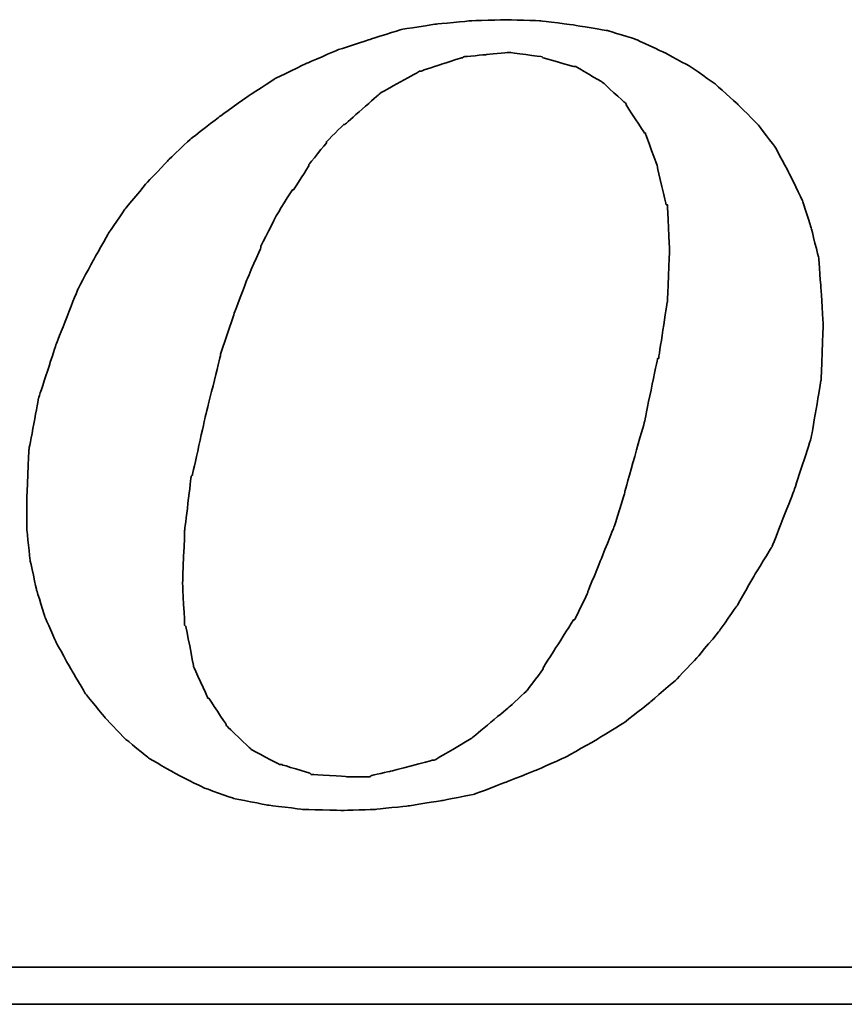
# Model space of a CAD drawing. Header units: millimetres. Extents: x 920 to 1152, y 73 to 164.
# Tile 43 of 48: x 1101.42 to 1103.05, y 95 to 96.95. Entities that reach past the tile are written whole.
import ezdxf

# ---------------------------------------------------------------- set-up
doc = ezdxf.new("R2010")
doc.units = ezdxf.units.MM
doc.header["$LTSCALE"] = 0.15
doc.layers.add('DIM', color=4, linetype='CONTINUOUS')
doc.layers.add('layer 1', color=7, linetype='CONTINUOUS')

# ---------------------------------------------------------------- blocks, each defined once
blk = doc.blocks.new('TBI MOTION logo(完整正式版)')
at = {"layer": 'layer 1', "color": 22, "lineweight": 35}
for points, knots in [([(35.79625, -6.98375), (35.79625, -6.98375), (36.23125, -7.43875), (36.23125, -7.43875), (36.23125, -7.43875), (36.23125, -7.43875), (36.75625, -7.87125), (36.75625, -7.87125), (36.75625, -7.87125), (36.75625, -7.87125), (37.33125, -8.20375), (37.33125, -8.20375), (37.33125, -8.20375), (37.33125, -8.20375), (37.95625, -8.51875), (37.95625, -8.51875), (37.95625, -8.51875), (37.95625, -8.51875), (38.62625, -8.75875), (38.62625, -8.75875), (38.62625, -8.75875), (38.62625, -8.75875), (39.37125, -8.90375), (39.37125, -8.90375), (39.37125, -8.90375), (39.37125, -8.90375), (40.14125, -8.99875), (40.14125, -8.99875), (40.14125, -8.99875), (40.14125, -8.99875), (41.02625, -9.02375), (41.02625, -9.02375), (41.02625, -9.02375), (41.02625, -9.02375), (41.74625, -8.99875), (41.74625, -8.99875), (41.74625, -8.99875), (41.74625, -8.99875), (42.46625, -8.92375), (42.46625, -8.92375), (42.46625, -8.92375), (42.46625, -8.92375), (43.21125, -8.80625), (43.21125, -8.80625), (43.21125, -8.80625), (43.21125, -8.80625), (43.93125, -8.66375), (43.93125, -8.66375), (43.93125, -8.66375), (43.93125, -8.66375), (44.62625, -8.39875), (44.62625, -8.39875), (44.62625, -8.39875), (44.62625, -8.39875), (45.29625, -8.13375), (45.29625, -8.13375), (45.29625, -8.13375), (45.29625, -8.13375), (45.94625, -7.84375), (45.94625, -7.84375), (45.94625, -7.84375), (45.94625, -7.84375), (46.61625, -7.46375), (46.61625, -7.46375), (46.61625, -7.46375), (46.61625, -7.46375), (47.24125, -7.07875), (47.24125, -7.07875), (47.24125, -7.07875), (47.24125, -7.07875), (47.81625, -6.62375), (47.81625, -6.62375), (47.81625, -6.62375), (47.81625, -6.62375), (48.36875, -6.14375), (48.36875, -6.14375), (48.36875, -6.14375), (48.36875, -6.14375), (48.84625, -5.64125), (48.84625, -5.64125), (48.84625, -5.64125), (48.84625, -5.64125), (49.32625, -5.06375), (49.32625, -5.06375), (49.32625, -5.06375), (49.32625, -5.06375), (49.71125, -4.51374), (49.71125, -4.51374), (49.71125, -4.51374), (49.71125, -4.51374), (50.09625, -3.83874), (50.09625, -3.83874), (50.09625, -3.83874), (50.09625, -3.83874), (50.48125, -3.21374), (50.48125, -3.21374), (50.48125, -3.21374), (50.48125, -3.21374), (50.96125, -1.99125), (50.96125, -1.99125), (50.96125, -1.99125), (50.96125, -1.99125), (51.34375, -0.81875), (51.34375, -0.81875), (51.34375, -0.81875), (51.34375, -0.81875), (51.56125, 0.45624), (51.56125, 0.45624), (51.56125, 0.45624), (51.56125, 0.45624), (51.60625, 1.67624), (51.60625, 1.67624), (51.60625, 1.67624), (51.60625, 1.67624), (51.56125, 2.44625), (51.56125, 2.44625), (51.56125, 2.44625), (51.56125, 2.44625), (51.51125, 3.14125), (51.51125, 3.14125), (51.51125, 3.14125), (51.51125, 3.14125), (51.34375, 3.81125), (51.34375, 3.81125), (51.34375, 3.81125), (51.34375, 3.81125), (51.15125, 4.41125), (51.15125, 4.41125), (51.15125, 4.41125), (51.15125, 4.41125), (50.86125, 5.01125), (50.86125, 5.01125), (50.86125, 5.01125), (50.86125, 5.01125), (50.55125, 5.58875), (50.55125, 5.58875), (50.55125, 5.58875), (50.55125, 5.58875), (50.16625, 6.09125), (50.16625, 6.09125), (50.16625, 6.09125), (50.16625, 6.09125), (49.71125, 6.54875), (49.71125, 6.54875), (49.71125, 6.54875), (49.71125, 6.54875), (49.23125, 6.98125), (49.23125, 6.98125), (49.23125, 6.98125), (49.23125, 6.98125), (48.67875, 7.36625), (48.67875, 7.36625), (48.67875, 7.36625), (48.67875, 7.36625), (48.10375, 7.67625), (48.10375, 7.67625), (48.10375, 7.67625), (48.10375, 7.67625), (47.48125, 7.96375), (47.48125, 7.96375), (47.48125, 7.96375), (47.48125, 7.96375), (46.85625, 8.15625), (46.85625, 8.15625), (46.85625, 8.15625), (46.85625, 8.15625), (46.13625, 8.27624), (46.13625, 8.27624), (46.13625, 8.27624), (46.13625, 8.27624), (45.39125, 8.37125), (45.39125, 8.37125), (45.39125, 8.37125), (45.39125, 8.37125), (44.62625, 8.39624), (44.62625, 8.39624), (44.62625, 8.39624), (44.62625, 8.39624), (43.83625, 8.37125), (43.83625, 8.37125), (43.83625, 8.37125), (43.83625, 8.37125), (43.09125, 8.30125), (43.09125, 8.30125), (43.09125, 8.30125), (43.09125, 8.30125), (42.32125, 8.18125), (42.32125, 8.18125), (42.32125, 8.18125), (42.32125, 8.18125), (41.62875, 7.96375), (41.62875, 7.96375), (41.62875, 7.96375), (41.62875, 7.96375), (40.90625, 7.72625), (40.90625, 7.72625), (40.90625, 7.72625), (40.90625, 7.72625), (40.23624, 7.43625), (40.23624, 7.43625), (40.23624, 7.43625), (40.23624, 7.43625), (39.54124, 7.10125), (39.54124, 7.10125), (39.54124, 7.10125), (39.54124, 7.10125), (38.91625, 6.69125), (38.91625, 6.69125), (38.91625, 6.69125), (38.91625, 6.69125), (38.31625, 6.26125), (38.31625, 6.26125), (38.31625, 6.26125), (38.31625, 6.26125), (37.69125, 5.78125), (37.69125, 5.78125), (37.69125, 5.78125), (37.69125, 5.78125), (37.18625, 5.30125), (37.18625, 5.30125), (37.18625, 5.30125), (37.18625, 5.30125), (36.70625, 4.79624), (36.70625, 4.79624), (36.70625, 4.79624), (36.70625, 4.79624), (36.23125, 4.22125), (36.23125, 4.22125), (36.23125, 4.22125), (36.23125, 4.22125), (35.87124, 3.69375), (35.87124, 3.69375), (35.87124, 3.69375), (35.87124, 3.69375), (35.53125, 3.09125), (35.53125, 3.09125), (35.53125, 3.09125), (35.53125, 3.09125), (35.19875, 2.47125), (35.19875, 2.47125), (35.19875, 2.47125), (35.19875, 2.47125), (34.71625, 1.24625), (34.71625, 1.24625), (34.71625, 1.24625), (34.71625, 1.24625), (34.33125, 0.06874), (34.33125, 0.06874), (34.33125, 0.06874), (34.33125, 0.06874), (34.11625, -1.07875), (34.11625, -1.07875), (34.11625, -1.07875), (34.11625, -1.07875), (34.07125, -2.15875), (34.07125, -2.15875), (34.07125, -2.15875), (34.07125, -2.15875), (34.07125, -2.85375), (34.07125, -2.85375), (34.07125, -2.85375), (34.07125, -2.85375), (34.14125, -3.50375), (34.14125, -3.50375), (34.14125, -3.50375), (34.14125, -3.50375), (34.28625, -4.17375), (34.28625, -4.17375), (34.28625, -4.17375), (34.28625, -4.17375), (34.47625, -4.77624), (34.47625, -4.77624), (34.47625, -4.77624), (34.47625, -4.77624), (34.71625, -5.32625), (34.71625, -5.32625), (34.71625, -5.32625), (34.71625, -5.32625), (35.05375, -5.92875), (35.05375, -5.92875), (35.05375, -5.92875), (35.05375, -5.92875), (35.36375, -6.45375), (35.36375, -6.45375), (35.36375, -6.45375), (35.36375, -6.45375), (35.79625, -6.98375), (35.79625, -6.98375)], [0, 0, 0, 0, 0.01388889, 0.01388889, 0.01388889, 0.0138889, 0.02777778, 0.02777778, 0.02777778, 0.02777779, 0.04166667, 0.04166667, 0.04166667, 0.04166668, 0.05555556, 0.05555556, 0.05555556, 0.05555557, 0.06944444, 0.06944444, 0.06944444, 0.06944445, 0.08333333, 0.08333333, 0.08333333, 0.08333334, 0.09722222, 0.09722222, 0.09722222, 0.09722223, 0.11111111, 0.11111111, 0.11111111, 0.11111112, 0.125, 0.125, 0.125, 0.12500001, 0.13888889, 0.13888889, 0.13888889, 0.1388889, 0.15277778, 0.15277778, 0.15277778, 0.15277779, 0.16666667, 0.16666667, 0.16666667, 0.16666668, 0.18055556, 0.18055556, 0.18055556, 0.18055557, 0.19444444, 0.19444444, 0.19444444, 0.19444445, 0.20833333, 0.20833333, 0.20833333, 0.20833334, 0.22222222, 0.22222222, 0.22222222, 0.22222223, 0.23611111, 0.23611111, 0.23611111, 0.23611112, 0.25, 0.25, 0.25, 0.25000001, 0.26388889, 0.26388889, 0.26388889, 0.2638889, 0.27777778, 0.27777778, 0.27777778, 0.27777779, 0.29166667, 0.29166667, 0.29166667, 0.29166668, 0.30555556, 0.30555556, 0.30555556, 0.30555557, 0.31944444, 0.31944444, 0.31944444, 0.31944445, 0.33333333, 0.33333333, 0.33333333, 0.33333334, 0.34722222, 0.34722222, 0.34722222, 0.34722223, 0.36111111, 0.36111111, 0.36111111, 0.36111112, 0.375, 0.375, 0.375, 0.37500001, 0.38888889, 0.38888889, 0.38888889, 0.3888889, 0.40277778, 0.40277778, 0.40277778, 0.40277779, 0.41666667, 0.41666667, 0.41666667, 0.41666668, 0.43055556, 0.43055556, 0.43055556, 0.43055557, 0.44444444, 0.44444444, 0.44444444, 0.44444445, 0.45833333, 0.45833333, 0.45833333, 0.45833334, 0.47222222, 0.47222222, 0.47222222, 0.47222223, 0.48611111, 0.48611111, 0.48611111, 0.48611112, 0.5, 0.5, 0.5, 0.50000001, 0.51388889, 0.51388889, 0.51388889, 0.5138889, 0.52777778, 0.52777778, 0.52777778, 0.52777779, 0.54166667, 0.54166667, 0.54166667, 0.54166668, 0.55555556, 0.55555556, 0.55555556, 0.55555557, 0.56944444, 0.56944444, 0.56944444, 0.56944445, 0.58333333, 0.58333333, 0.58333333, 0.58333334, 0.59722222, 0.59722222, 0.59722222, 0.59722223, 0.61111111, 0.61111111, 0.61111111, 0.61111112, 0.625, 0.625, 0.625, 0.62500001, 0.63888889, 0.63888889, 0.63888889, 0.6388889, 0.65277778, 0.65277778, 0.65277778, 0.65277779, 0.66666667, 0.66666667, 0.66666667, 0.66666668, 0.68055556, 0.68055556, 0.68055556, 0.68055557, 0.69444444, 0.69444444, 0.69444444, 0.69444445, 0.70833333, 0.70833333, 0.70833333, 0.70833334, 0.72222222, 0.72222222, 0.72222222, 0.72222223, 0.73611111, 0.73611111, 0.73611111, 0.73611112, 0.75, 0.75, 0.75, 0.75000001, 0.76388889, 0.76388889, 0.76388889, 0.7638889, 0.77777778, 0.77777778, 0.77777778, 0.77777779, 0.79166667, 0.79166667, 0.79166667, 0.79166668, 0.80555556, 0.80555556, 0.80555556, 0.80555557, 0.81944444, 0.81944444, 0.81944444, 0.81944445, 0.83333333, 0.83333333, 0.83333333, 0.83333334, 0.84722222, 0.84722222, 0.84722222, 0.84722223, 0.86111111, 0.86111111, 0.86111111, 0.86111112, 0.875, 0.875, 0.875, 0.87500001, 0.88888889, 0.88888889, 0.88888889, 0.8888889, 0.90277778, 0.90277778, 0.90277778, 0.90277779, 0.91666667, 0.91666667, 0.91666667, 0.91666668, 0.93055556, 0.93055556, 0.93055556, 0.93055557, 0.94444444, 0.94444444, 0.94444444, 0.94444445, 0.95833333, 0.95833333, 0.95833333, 0.95833334, 0.97222222, 0.97222222, 0.97222222, 0.97222223, 0.98611111, 0.98611111, 0.98611111, 0.98611112, 1, 1, 1, 1]), ([(38.33875, 1.03124), (38.33875, 1.03124), (38.62625, 1.89625), (38.62625, 1.89625), (38.62625, 1.89625), (38.62625, 1.89625), (38.91625, 2.66375), (38.91625, 2.66375), (38.91625, 2.66375), (38.91625, 2.66375), (39.22625, 3.38125), (39.22625, 3.38125), (39.22625, 3.38125), (39.22625, 3.38125), (39.22625, 3.40624), (39.22625, 3.40624), (39.22625, 3.40624), (39.22625, 3.40624), (39.56124, 4.07624), (39.56124, 4.07624), (39.56124, 4.07624), (39.56124, 4.07624), (39.92125, 4.65125), (39.92125, 4.65125), (39.92125, 4.65125), (39.92125, 4.65125), (39.94625, 4.65125), (39.94625, 4.65125), (39.94625, 4.65125), (39.94625, 4.65125), (40.28125, 5.17875), (40.28125, 5.17875), (40.28125, 5.17875), (40.28125, 5.17875), (40.28125, 5.20375), (40.28125, 5.20375), (40.28125, 5.20375), (40.28125, 5.20375), (40.66875, 5.68625), (40.66875, 5.68625), (40.66875, 5.68625), (40.66875, 5.68625), (40.66875, 5.70625), (40.66875, 5.70625), (40.66875, 5.70625), (40.66875, 5.70625), (41.05124, 6.09125), (41.05124, 6.09125), (41.05124, 6.09125), (41.05124, 6.09125), (41.07625, 6.09125), (41.07625, 6.09125), (41.07625, 6.09125), (41.07625, 6.09125), (41.84125, 6.76625), (41.84125, 6.76625), (41.84125, 6.76625), (41.84125, 6.76625), (41.86625, 6.78625), (41.86625, 6.78625), (41.86625, 6.78625), (41.86625, 6.78625), (42.73125, 7.26624), (42.73125, 7.26624), (42.73125, 7.26624), (42.73125, 7.26624), (42.75625, 7.26624), (42.75625, 7.26624), (42.75625, 7.26624), (42.75625, 7.26624), (43.18625, 7.41125), (43.18625, 7.41125), (43.18625, 7.41125), (43.18625, 7.41125), (43.64125, 7.55625), (43.64125, 7.55625), (43.64125, 7.55625), (43.64125, 7.55625), (43.66625, 7.55625), (43.66625, 7.55625), (43.66625, 7.55625), (43.66625, 7.55625), (43.69125, 7.58124), (43.69125, 7.58124), (43.69125, 7.58124), (43.69125, 7.58124), (44.19125, 7.62625), (44.19125, 7.62625), (44.19125, 7.62625), (44.19125, 7.62625), (44.67125, 7.67625), (44.67125, 7.67625), (44.67125, 7.67625), (44.67125, 7.67625), (44.69625, 7.67625), (44.69625, 7.67625), (44.69625, 7.67625), (44.69625, 7.67625), (45.41875, 7.58124), (45.41875, 7.58124), (45.41875, 7.58124), (45.41875, 7.58124), (45.44125, 7.55625), (45.44125, 7.55625), (45.44125, 7.55625), (45.44125, 7.55625), (46.11125, 7.36625), (46.11125, 7.36625), (46.11125, 7.36625), (46.11125, 7.36625), (46.13625, 7.36625), (46.13625, 7.36625), (46.13625, 7.36625), (46.13625, 7.36625), (46.15875, 7.36625), (46.15875, 7.36625), (46.15875, 7.36625), (46.15875, 7.36625), (46.73625, 7.02624), (46.73625, 7.02624), (46.73625, 7.02624), (46.73625, 7.02624), (46.76125, 7.00624), (46.76125, 7.00624), (46.76125, 7.00624), (46.76125, 7.00624), (47.24125, 6.57124), (47.24125, 6.57124), (47.24125, 6.57124), (47.24125, 6.57124), (47.26625, 6.54875), (47.26625, 6.54875), (47.26625, 6.54875), (47.26625, 6.54875), (47.26625, 6.52375), (47.26625, 6.52375), (47.26625, 6.52375), (47.26625, 6.52375), (47.67375, 5.89875), (47.67375, 5.89875), (47.67375, 5.89875), (47.67375, 5.89875), (47.69625, 5.89875), (47.69625, 5.89875), (47.69625, 5.89875), (47.69625, 5.89875), (47.69625, 5.87625), (47.69625, 5.87625), (47.69625, 5.87625), (47.69625, 5.87625), (47.96125, 5.15625), (47.96125, 5.15625), (47.96125, 5.15625), (47.96125, 5.15625), (47.96125, 5.13125), (47.96125, 5.13125), (47.96125, 5.13125), (47.96125, 5.13125), (48.15125, 4.31875), (48.15125, 4.31875), (48.15125, 4.31875), (48.15125, 4.31875), (48.17625, 4.31875), (48.17625, 4.31875), (48.17625, 4.31875), (48.17625, 4.31875), (48.17625, 4.29125), (48.17625, 4.29125), (48.17625, 4.29125), (48.17625, 4.29125), (48.22625, 3.33125), (48.22625, 3.33125), (48.22625, 3.33125), (48.22625, 3.33125), (48.22625, 3.30875), (48.22625, 3.30875), (48.22625, 3.30875), (48.22625, 3.30875), (48.17625, 2.20624), (48.17625, 2.20624), (48.17625, 2.20624), (48.17625, 2.20624), (48.17625, 2.18124), (48.17625, 2.18124), (48.17625, 2.18124), (48.17625, 2.18124), (47.98375, 0.93624), (47.98375, 0.93624), (47.98375, 0.93624), (47.98375, 0.93624), (47.96125, 0.93624), (47.96125, 0.93624), (47.96125, 0.93624), (47.96125, 0.93624), (47.67375, -0.45874), (47.67375, -0.45874), (47.67375, -0.45874), (47.67375, -0.45874), (47.24125, -1.99125), (47.24125, -1.99125), (47.24125, -1.99125), (47.24125, -1.99125), (47.24125, -2.01874), (47.24125, -2.01874), (47.24125, -2.01874), (47.24125, -2.01874), (47.00125, -2.78375), (47.00125, -2.78375), (47.00125, -2.78375), (47.00125, -2.78375), (46.71125, -3.50375), (46.71125, -3.50375), (46.71125, -3.50375), (46.71125, -3.50375), (46.42625, -4.19875), (46.42625, -4.19875), (46.42625, -4.19875), (46.42625, -4.19875), (46.42625, -4.22375), (46.42625, -4.22375), (46.42625, -4.22375), (46.42625, -4.22375), (46.13625, -4.82374), (46.13625, -4.82374), (46.13625, -4.82374), (46.13625, -4.82374), (46.11125, -4.82374), (46.11125, -4.82374), (46.11125, -4.82374), (46.11125, -4.82374), (45.77625, -5.35125), (45.77625, -5.35125), (45.77625, -5.35125), (45.77625, -5.35125), (45.44125, -5.87875), (45.44125, -5.87875), (45.44125, -5.87875), (45.44125, -5.87875), (45.44125, -5.90375), (45.44125, -5.90375), (45.44125, -5.90375), (45.44125, -5.90375), (45.10625, -6.35875), (45.10625, -6.35875), (45.10625, -6.35875), (45.10625, -6.35875), (45.08125, -6.38375), (45.08125, -6.38375), (45.08125, -6.38375), (45.08125, -6.38375), (44.69625, -6.74375), (44.69625, -6.74375), (44.69625, -6.74375), (44.69625, -6.74375), (43.88375, -7.41625), (43.88375, -7.41625), (43.88375, -7.41625), (43.88375, -7.41625), (43.85625, -7.43875), (43.85625, -7.43875), (43.85625, -7.43875), (43.85625, -7.43875), (43.04125, -7.91875), (43.04125, -7.91875), (43.04125, -7.91875), (43.04125, -7.91875), (43.01625, -7.91875), (43.01625, -7.91875), (43.01625, -7.91875), (43.01625, -7.91875), (42.99625, -7.91875), (42.99625, -7.91875), (42.99625, -7.91875), (42.99625, -7.91875), (42.08125, -8.15875), (42.08125, -8.15875), (42.08125, -8.15875), (42.08125, -8.15875), (41.65125, -8.25625), (41.65125, -8.25625), (41.65125, -8.25625), (41.65125, -8.25625), (41.62875, -8.27875), (41.62875, -8.27875), (41.62875, -8.27875), (41.62875, -8.27875), (41.60125, -8.27875), (41.60125, -8.27875), (41.60125, -8.27875), (41.60125, -8.27875), (41.12125, -8.27875), (41.12125, -8.27875), (41.12125, -8.27875), (41.12125, -8.27875), (40.35624, -8.23125), (40.35624, -8.23125), (40.35624, -8.23125), (40.35624, -8.23125), (40.33125, -8.23125), (40.33125, -8.23125), (40.33125, -8.23125), (40.33125, -8.23125), (40.30625, -8.20375), (40.30625, -8.20375), (40.30625, -8.20375), (40.30625, -8.20375), (39.68375, -8.01375), (39.68375, -8.01375), (39.68375, -8.01375), (39.68375, -8.01375), (39.66124, -8.01375), (39.66124, -8.01375), (39.66124, -8.01375), (39.66124, -8.01375), (39.63625, -8.01375), (39.63625, -8.01375), (39.63625, -8.01375), (39.63625, -8.01375), (39.01125, -7.67875), (39.01125, -7.67875), (39.01125, -7.67875), (39.01125, -7.67875), (38.98875, -7.65375), (38.98875, -7.65375), (38.98875, -7.65375), (38.98875, -7.65375), (38.48625, -7.17375), (38.48625, -7.17375), (38.48625, -7.17375), (38.48625, -7.17375), (38.45875, -7.14875), (38.45875, -7.14875), (38.45875, -7.14875), (38.45875, -7.14875), (38.45875, -7.12875), (38.45875, -7.12875), (38.45875, -7.12875), (38.45875, -7.12875), (38.07625, -6.54875), (38.07625, -6.54875), (38.07625, -6.54875), (38.07625, -6.54875), (38.05125, -6.54875), (38.05125, -6.54875), (38.05125, -6.54875), (38.05125, -6.54875), (38.05125, -6.52875), (38.05125, -6.52875), (38.05125, -6.52875), (38.05125, -6.52875), (37.74125, -5.85375), (37.74125, -5.85375), (37.74125, -5.85375), (37.74125, -5.85375), (37.74125, -5.82875), (37.74125, -5.82875), (37.74125, -5.82875), (37.74125, -5.82875), (37.57375, -4.96875), (37.57375, -4.96875), (37.57375, -4.96875), (37.57375, -4.96875), (37.54625, -4.94375), (37.54625, -4.94375), (37.54625, -4.94375), (37.54625, -4.94375), (37.50125, -4.03375), (37.50125, -4.03375), (37.50125, -4.03375), (37.50125, -4.03375), (37.50125, -4.00875), (37.50125, -4.00875), (37.50125, -4.00875), (37.50125, -4.00875), (37.54625, -2.85375), (37.54625, -2.85375), (37.54625, -2.85375), (37.54625, -2.85375), (37.69125, -1.65875), (37.69125, -1.65875), (37.69125, -1.65875), (37.69125, -1.65875), (37.71624, -1.63375), (37.71624, -1.63375), (37.71624, -1.63375), (37.71624, -1.63375), (38.00375, -0.33875), (38.00375, -0.33875), (38.00375, -0.33875), (38.00375, -0.33875), (38.33875, 1.00624), (38.33875, 1.00624), (38.33875, 1.00624), (38.33875, 1.00624), (38.33875, 1.03124), (38.33875, 1.03124)], [0, 0, 0, 0, 0.01010101, 0.01010101, 0.01010101, 0.01010102, 0.02020202, 0.02020202, 0.02020202, 0.02020203, 0.03030303, 0.03030303, 0.03030303, 0.03030304, 0.04040404, 0.04040404, 0.04040404, 0.04040405, 0.05050505, 0.05050505, 0.05050505, 0.05050506, 0.06060606, 0.06060606, 0.06060606, 0.06060607, 0.07070707, 0.07070707, 0.07070707, 0.07070708, 0.08080808, 0.08080808, 0.08080808, 0.08080809, 0.09090909, 0.09090909, 0.09090909, 0.0909091, 0.1010101, 0.1010101, 0.1010101, 0.10101011, 0.11111111, 0.11111111, 0.11111111, 0.11111112, 0.12121212, 0.12121212, 0.12121212, 0.12121213, 0.13131313, 0.13131313, 0.13131313, 0.13131314, 0.14141414, 0.14141414, 0.14141414, 0.14141415, 0.15151515, 0.15151515, 0.15151515, 0.15151516, 0.16161616, 0.16161616, 0.16161616, 0.16161617, 0.17171717, 0.17171717, 0.17171717, 0.17171718, 0.18181818, 0.18181818, 0.18181818, 0.18181819, 0.19191919, 0.19191919, 0.19191919, 0.1919192, 0.2020202, 0.2020202, 0.2020202, 0.20202021, 0.21212121, 0.21212121, 0.21212121, 0.21212122, 0.22222222, 0.22222222, 0.22222222, 0.22222223, 0.23232323, 0.23232323, 0.23232323, 0.23232324, 0.24242424, 0.24242424, 0.24242424, 0.24242425, 0.25252525, 0.25252525, 0.25252525, 0.25252526, 0.26262626, 0.26262626, 0.26262626, 0.26262627, 0.27272727, 0.27272727, 0.27272727, 0.27272728, 0.28282828, 0.28282828, 0.28282828, 0.28282829, 0.29292929, 0.29292929, 0.29292929, 0.2929293, 0.3030303, 0.3030303, 0.3030303, 0.30303031, 0.31313131, 0.31313131, 0.31313131, 0.31313132, 0.32323232, 0.32323232, 0.32323232, 0.32323233, 0.33333333, 0.33333333, 0.33333333, 0.33333334, 0.34343434, 0.34343434, 0.34343434, 0.34343435, 0.35353535, 0.35353535, 0.35353535, 0.35353536, 0.36363636, 0.36363636, 0.36363636, 0.36363637, 0.37373737, 0.37373737, 0.37373737, 0.37373738, 0.38383838, 0.38383838, 0.38383838, 0.38383839, 0.39393939, 0.39393939, 0.39393939, 0.3939394, 0.4040404, 0.4040404, 0.4040404, 0.40404041, 0.41414141, 0.41414141, 0.41414141, 0.41414142, 0.42424242, 0.42424242, 0.42424242, 0.42424243, 0.43434343, 0.43434343, 0.43434343, 0.43434344, 0.44444444, 0.44444444, 0.44444444, 0.44444445, 0.45454545, 0.45454545, 0.45454545, 0.45454546, 0.46464646, 0.46464646, 0.46464646, 0.46464647, 0.47474747, 0.47474747, 0.47474747, 0.47474748, 0.48484848, 0.48484848, 0.48484848, 0.48484849, 0.49494949, 0.49494949, 0.49494949, 0.4949495, 0.50505051, 0.50505051, 0.50505051, 0.50505052, 0.51515152, 0.51515152, 0.51515152, 0.51515153, 0.52525253, 0.52525253, 0.52525253, 0.52525254, 0.53535354, 0.53535354, 0.53535354, 0.53535355, 0.54545455, 0.54545455, 0.54545455, 0.54545456, 0.55555556, 0.55555556, 0.55555556, 0.55555557, 0.56565657, 0.56565657, 0.56565657, 0.56565658, 0.57575758, 0.57575758, 0.57575758, 0.57575759, 0.58585859, 0.58585859, 0.58585859, 0.5858586, 0.5959596, 0.5959596, 0.5959596, 0.59595961, 0.60606061, 0.60606061, 0.60606061, 0.60606062, 0.61616162, 0.61616162, 0.61616162, 0.61616163, 0.62626263, 0.62626263, 0.62626263, 0.62626264, 0.63636364, 0.63636364, 0.63636364, 0.63636365, 0.64646465, 0.64646465, 0.64646465, 0.64646466, 0.65656566, 0.65656566, 0.65656566, 0.65656567, 0.66666667, 0.66666667, 0.66666667, 0.66666668, 0.67676768, 0.67676768, 0.67676768, 0.67676769, 0.68686869, 0.68686869, 0.68686869, 0.6868687, 0.6969697, 0.6969697, 0.6969697, 0.69696971, 0.70707071, 0.70707071, 0.70707071, 0.70707072, 0.71717172, 0.71717172, 0.71717172, 0.71717173, 0.72727273, 0.72727273, 0.72727273, 0.72727274, 0.73737374, 0.73737374, 0.73737374, 0.73737375, 0.74747475, 0.74747475, 0.74747475, 0.74747476, 0.75757576, 0.75757576, 0.75757576, 0.75757577, 0.76767677, 0.76767677, 0.76767677, 0.76767678, 0.77777778, 0.77777778, 0.77777778, 0.77777779, 0.78787879, 0.78787879, 0.78787879, 0.7878788, 0.7979798, 0.7979798, 0.7979798, 0.79797981, 0.80808081, 0.80808081, 0.80808081, 0.80808082, 0.81818182, 0.81818182, 0.81818182, 0.81818183, 0.82828283, 0.82828283, 0.82828283, 0.82828284, 0.83838384, 0.83838384, 0.83838384, 0.83838385, 0.84848485, 0.84848485, 0.84848485, 0.84848486, 0.85858586, 0.85858586, 0.85858586, 0.85858587, 0.86868687, 0.86868687, 0.86868687, 0.86868688, 0.87878788, 0.87878788, 0.87878788, 0.87878789, 0.88888889, 0.88888889, 0.88888889, 0.8888889, 0.8989899, 0.8989899, 0.8989899, 0.89898991, 0.90909091, 0.90909091, 0.90909091, 0.90909092, 0.91919192, 0.91919192, 0.91919192, 0.91919193, 0.92929293, 0.92929293, 0.92929293, 0.92929294, 0.93939394, 0.93939394, 0.93939394, 0.93939395, 0.94949495, 0.94949495, 0.94949495, 0.94949496, 0.95959596, 0.95959596, 0.95959596, 0.95959597, 0.96969697, 0.96969697, 0.96969697, 0.96969698, 0.97979798, 0.97979798, 0.97979798, 0.97979799, 0.98989899, 0.98989899, 0.98989899, 0.989899, 1, 1, 1, 1]), ([(75.90875, -9.47875), (75.90875, -9.47875), (75.90875, -12.28625), (75.90875, -12.28625), (75.90875, -12.28625), (75.90875, -12.28625), (75.90875, -12.47875), (75.90875, -12.47875), (75.90875, -12.47875), (75.90875, -12.47875), (75.71625, -12.47875), (75.71625, -12.47875), (75.71625, -12.47875), (75.71625, -12.47875), (-88.32875, -12.47875), (-88.32875, -12.47875), (-88.32875, -12.47875), (-88.32875, -12.47875), (-88.32875, -13.29375), (-88.32875, -13.29375), (-88.32875, -13.29375), (-88.32875, -13.29375), (82.89125, -13.29375), (82.89125, -13.29375), (82.89125, -13.29375), (82.89125, -13.29375), (75.90875, -9.47875), (75.90875, -9.47875)], [0, 0, 0, 0, 0.14285714, 0.14285714, 0.14285714, 0.14285715, 0.28571429, 0.28571429, 0.28571429, 0.2857143, 0.42857143, 0.42857143, 0.42857143, 0.42857144, 0.57142857, 0.57142857, 0.57142857, 0.57142858, 0.71428571, 0.71428571, 0.71428571, 0.71428572, 0.85714286, 0.85714286, 0.85714286, 0.85714287, 1, 1, 1, 1])]:
    blk.add_open_spline(points, degree=3, knots=knots, dxfattribs=at)

msp = doc.modelspace()

# ---------------------------------------------------------------- block references
at = {"layer": 'DIM', "color": 7, "xscale": 0.090033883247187, "yscale": 0.090033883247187, "zscale": 0.090033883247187}
msp.add_blockref('TBI MOTION logo(完整正式版)', (1098.3651, 96.1935), dxfattribs=at)

doc.saveas('drawing.dxf')
